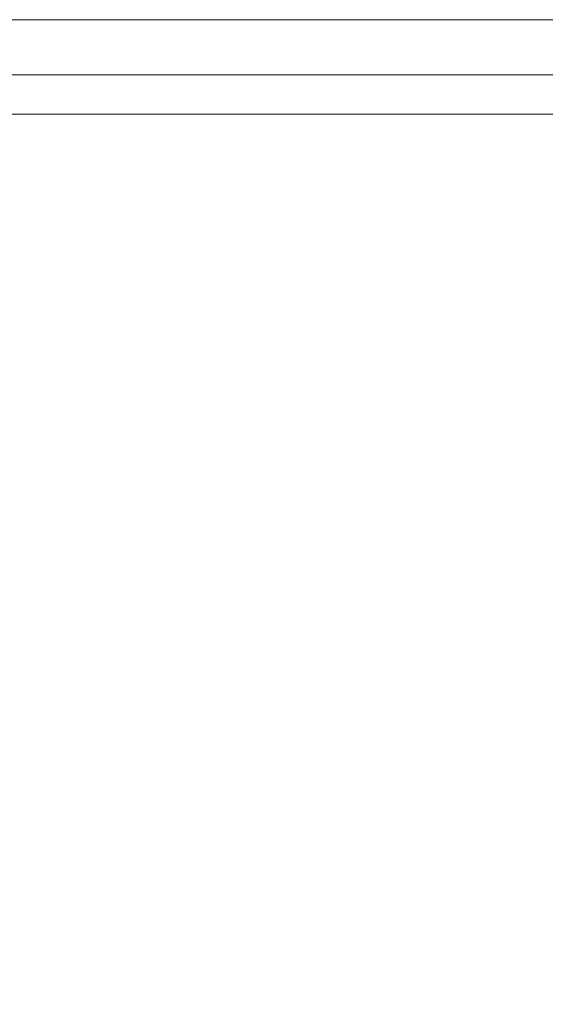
# Model space of a CAD drawing. Header units: millimetres. Extents: x -230 to 230, y -130 to 130.
# Tile 22 of 47: x -92 to -45, y 42 to 130. Entities that reach past the tile are written whole.
import ezdxf

# ---------------------------------------------------------------- set-up
doc = ezdxf.new("R2010")
doc.units = ezdxf.units.MM
doc.header["$LTSCALE"] = 25.4
doc.layers.add('Lighting-Moving Light', color=7, linetype='Continuous', lineweight=5, true_color=0x000000)

# ---------------------------------------------------------------- blocks, each defined once
blk = doc.blocks.new('Group-1')
at = {"layer": 'Lighting-Moving Light', "color": 7, "linetype": 'Continuous', "lineweight": 5, "transparency": 33554687}
for points, invisible_edges in [([(-761.075, 239.033, -25), (-516.162, 239.033, -25), (-516.419, 243.99, -29.957), (-760.819, 243.99, -29.957)], 10), ([(-519.672, 235.523, -116.924), (-757.565, 235.523, -116.924), (-760.819, 243.99, -108.457), (-516.419, 243.99, -108.457)], 10), ([(-503.576, 1.533, -25), (-503.576, 226.446, -25), (-761.075, 239.033, -25), (-761.075, -11.053, -25)], 14), ([(-516.162, 239.033, -25), (-761.075, 239.033, -25), (-503.576, 226.446, -25)], 10), ([(-770.152, 222.936, -116.924), (-519.672, 235.523, -116.924), (-519.672, -7.543, -116.924), (-757.565, -7.543, -116.924)], 11), ([(-757.565, 235.523, -116.924), (-519.672, 235.523, -116.924), (-770.152, 222.936, -116.924)], 10)]:
    blk.add_3dface(points, dxfattribs=dict(at, invisible_edges=invisible_edges))
blk.add_3dface([(-516.419, 243.99, -29.957), (-516.419, 243.99, -108.457), (-760.819, 243.99, -108.457), (-760.819, 243.99, -29.957)], dxfattribs=at)
at = {"layer": 'Lighting-Moving Light', "color": 0, "flags": 1}
for tag in ['Yoke', '3D_Symbol_Name', 'Weight', 'Weight', 'Wattage', 'Candlepower', 'Body', 'Model_Name', 'Beam_Angle', 'Field_Angle', 'Remarks', 'Beam_Angle_2', 'Field_Angle_2', 'Num_Channels', 'Frame_Size', 'Device_Type', 'FixtureID', 'Frame_Size', 'Base', 'Lens', 'Inst_Type', 'Lamp']:
    blk.add_attdef(tag, (-554.515, 111.223), '', height=0.18, dxfattribs=at)

msp = doc.modelspace()

# ---------------------------------------------------------------- block references
at = {"layer": 'Lighting-Moving Light', "color": 7, "transparency": 33554687}
msp.add_blockref('Group-1', (638.619, -113.99), dxfattribs=at)

doc.saveas('drawing.dxf')
